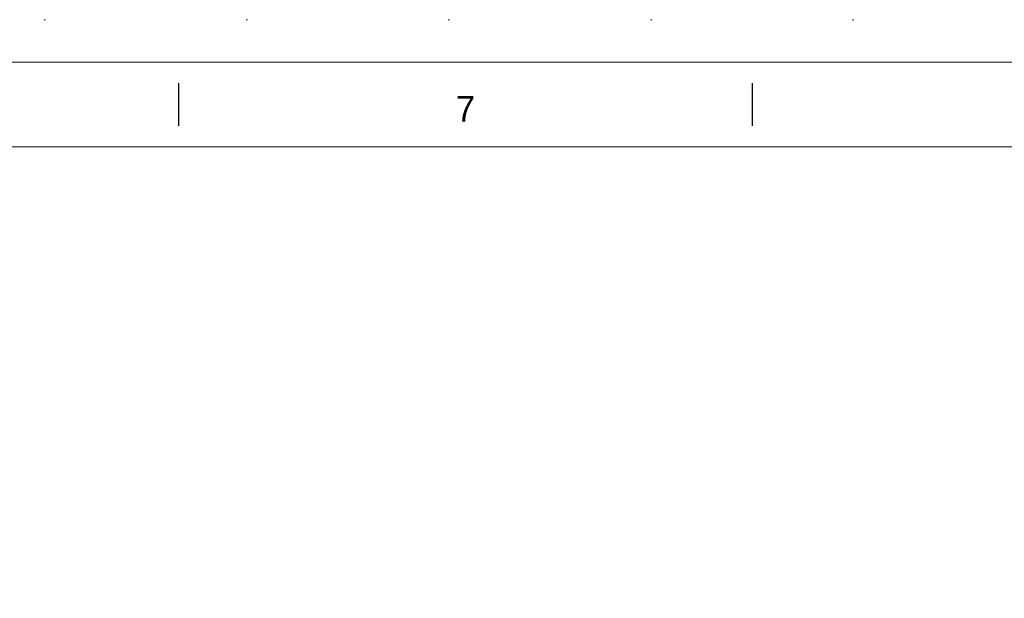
# Model space of a CAD drawing. Header units: millimetres. Extents: x 11264 to 19674, y -752784 to -746844.
# Tile 35 of 56: x 15281 to 16441, y -747526 to -746844. Entities that reach past the tile are written whole.
import ezdxf

# ---------------------------------------------------------------- set-up
doc = ezdxf.new("R2010")
doc.units = ezdxf.units.MM
doc.header["$MEASUREMENT"] = 0
doc.linetypes.add('DGN Style 1', pattern=[238.072395, 0.396127, -237.676268])
doc.styles.add('Style-ENGINEERING', font='ENGINEERING.shx')

# ---------------------------------------------------------------- blocks, each defined once
blk = doc.blocks.new('*U59')
for p, q in [((-0.05, 284.53), (-0.05, 289.53)), ((67.54, 284.53), (67.54, 289.53))]:
    blk.add_line(p, q)
at = {"color": 7, "linetype": 'Continuous', "lineweight": 0, "flags": 128}
blk.add_lwpolyline([(-415.55, 292.03), (415.45, 292.03), (415.45, -291.97), (-415.55, -291.97), (-415.55, 292.03)], close=True, dxfattribs=at)
at = {"color": 7, "linetype": 'Continuous', "lineweight": 13, "flags": 128}
blk.add_lwpolyline([(-405.55, 282.03), (405.45, 282.03), (405.45, -281.97), (-405.55, -281.97), (-405.55, 282.03)], close=True, dxfattribs=at)
at = {"insert": (33.74, 286.53), "char_height": 3, "attachment_point": 5, "line_spacing_factor": 1.2, "style": 'Style-ENGINEERING'}
blk.add_mtext('7', dxfattribs=at)
blk = doc.blocks.new('*U58')
at = {"color": 7, "linetype": 'DGN Style 1', "lineweight": 0, "flags": 128}
blk.add_lwpolyline([(-4205.01, 2969.95), (4204.99, 2969.95), (4204.99, -2970.05), (-4205.01, -2970.05), (-4205.01, 2969.95)], close=True, dxfattribs=at)
at = {"xscale": 9.999999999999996, "yscale": 9.999999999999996, "zscale": 9.999999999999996}
blk.add_blockref('*U59', (0.46, -0.35), dxfattribs=at)

msp = doc.modelspace()

# ---------------------------------------------------------------- block references
at = {"color": 7, "linetype": 'DGN Style 1', "lineweight": 0}
msp.add_blockref('*U58', (15468.65, -749814.35), dxfattribs=at)

doc.saveas('drawing.dxf')
